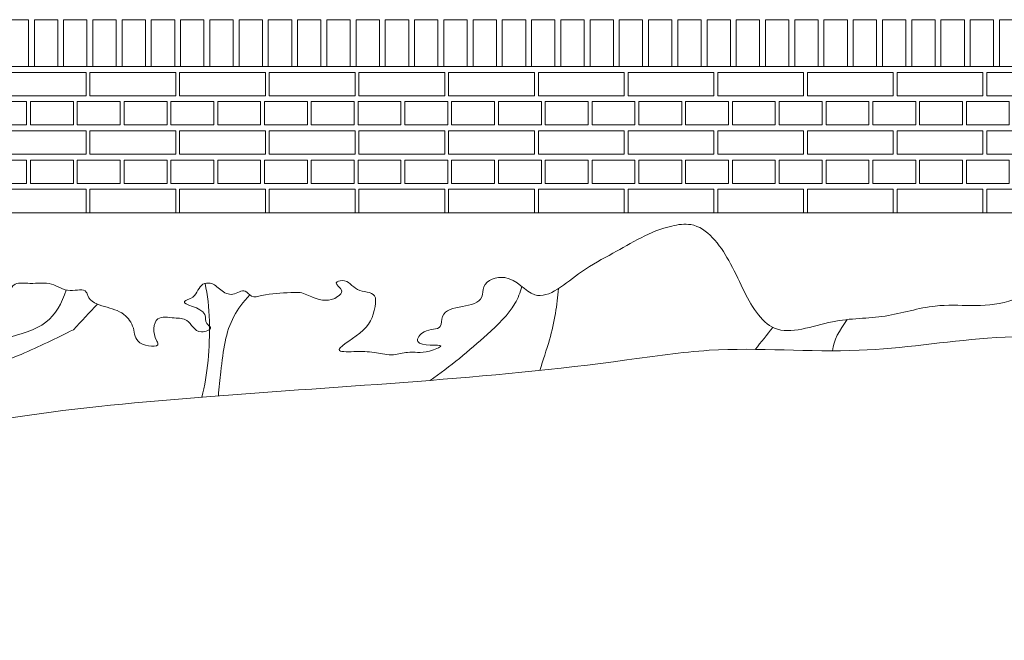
# Model space of a CAD drawing. Header units: millimetres. Extents: x -37887 to 94344, y -69777 to 116976.
# Tile 195 of 205: x 42880 to 45405, y 107154 to 108745. Entities that reach past the tile are written whole.
import ezdxf

# ---------------------------------------------------------------- set-up
doc = ezdxf.new("R2010")
doc.units = ezdxf.units.MM
doc.layers.add('02_odbudowa', color=7, linetype='Continuous', lineweight=30)
doc.layers.add('inwentarka dominiki', color=1, linetype='Continuous', lineweight=13)

# ---------------------------------------------------------------- blocks, each defined once
blk = doc.blocks.new('A$C548F19F9')
at = {"layer": 'inwentarka dominiki'}
for p, q in [((43098.1, 1471.6), (48539.2, 1471.6)), ((43025.3, 1096.6), (48623.3, 1096.6))]:
    blk.add_line(p, q, dxfattribs=at)
for points in [[(43915.2, 1471.6), (43915.2, 1591.6), (43975.2, 1591.6), (43975.2, 1471.6), (43915.2, 1471.6)], [(43990.2, 1471.6), (43990.2, 1591.6), (44050.2, 1591.6), (44050.2, 1471.6), (43990.2, 1471.6)], [(44065.2, 1471.6), (44065.2, 1591.6), (44125.2, 1591.6), (44125.2, 1471.6), (44065.2, 1471.6)], [(44140.2, 1471.6), (44140.2, 1591.6), (44200.2, 1591.6), (44200.2, 1471.6), (44140.2, 1471.6)], [(44215.2, 1471.6), (44215.2, 1591.6), (44275.2, 1591.6), (44275.2, 1471.6), (44215.2, 1471.6)], [(44290.2, 1471.6), (44290.2, 1591.6), (44350.2, 1591.6), (44350.2, 1471.6), (44290.2, 1471.6)], [(44365.2, 1471.6), (44365.2, 1591.6), (44425.2, 1591.6), (44425.2, 1471.6), (44365.2, 1471.6)], [(44440.2, 1471.6), (44440.2, 1591.6), (44500.2, 1591.6), (44500.2, 1471.6), (44440.2, 1471.6)], [(44515.2, 1471.6), (44515.2, 1591.6), (44575.2, 1591.6), (44575.2, 1471.6), (44515.2, 1471.6)], [(44590.2, 1471.6), (44590.2, 1591.6), (44650.2, 1591.6), (44650.2, 1471.6), (44590.2, 1471.6)], [(44665.2, 1471.6), (44665.2, 1591.6), (44725.2, 1591.6), (44725.2, 1471.6), (44665.2, 1471.6)], [(44740.2, 1471.6), (44740.2, 1591.6), (44800.2, 1591.6), (44800.2, 1471.6), (44740.2, 1471.6)], [(44815.2, 1471.6), (44815.2, 1591.6), (44875.2, 1591.6), (44875.2, 1471.6), (44815.2, 1471.6)], [(44890.2, 1471.6), (44890.2, 1591.6), (44950.2, 1591.6), (44950.2, 1471.6), (44890.2, 1471.6)], [(44965.2, 1471.6), (44965.2, 1591.6), (45025.2, 1591.6), (45025.2, 1471.6), (44965.2, 1471.6)], [(45040.2, 1471.6), (45040.2, 1591.6), (45100.2, 1591.6), (45100.2, 1471.6), (45040.2, 1471.6)], [(45115.2, 1471.6), (45115.2, 1591.6), (45175.2, 1591.6), (45175.2, 1471.6), (45115.2, 1471.6)], [(45190.2, 1471.6), (45190.2, 1591.6), (45250.2, 1591.6), (45250.2, 1471.6), (45190.2, 1471.6)], [(45265.2, 1471.6), (45265.2, 1591.6), (45325.2, 1591.6), (45325.2, 1471.6), (45265.2, 1471.6)], [(45340.2, 1471.6), (45340.2, 1591.6), (45400.2, 1591.6), (45400.2, 1471.6), (45340.2, 1471.6)], [(45415.2, 1471.6), (45415.2, 1591.6), (45475.2, 1591.6), (45475.2, 1471.6), (45415.2, 1471.6)], [(45490.2, 1471.6), (45490.2, 1591.6), (45550.2, 1591.6), (45550.2, 1471.6), (45490.2, 1471.6)], [(45565.2, 1471.6), (45565.2, 1591.6), (45625.2, 1591.6), (45625.2, 1471.6), (45565.2, 1471.6)], [(45640.2, 1471.6), (45640.2, 1591.6), (45700.2, 1591.6), (45700.2, 1471.6), (45640.2, 1471.6)], [(45715.2, 1471.6), (45715.2, 1591.6), (45775.2, 1591.6), (45775.2, 1471.6), (45715.2, 1471.6)], [(45790.2, 1471.6), (45790.2, 1591.6), (45850.2, 1591.6), (45850.2, 1471.6), (45790.2, 1471.6)], [(45865.2, 1471.6), (45865.2, 1591.6), (45925.2, 1591.6), (45925.2, 1471.6), (45865.2, 1471.6)], [(45940.2, 1471.6), (45940.2, 1591.6), (46000.2, 1591.6), (46000.2, 1471.6), (45940.2, 1471.6)], [(46015.2, 1471.6), (46015.2, 1591.6), (46075.2, 1591.6), (46075.2, 1471.6), (46015.2, 1471.6)], [(46090.2, 1471.6), (46090.2, 1591.6), (46150.2, 1591.6), (46150.2, 1471.6), (46090.2, 1471.6)], [(46165.2, 1471.6), (46165.2, 1591.6), (46225.2, 1591.6), (46225.2, 1471.6), (46165.2, 1471.6)], [(46240.2, 1471.6), (46240.2, 1591.6), (46300.2, 1591.6), (46300.2, 1471.6), (46240.2, 1471.6)], [(46315.2, 1471.6), (46315.2, 1591.6), (46375.2, 1591.6), (46375.2, 1471.6), (46315.2, 1471.6)], [(46390.2, 1471.6), (46390.2, 1591.6), (46450.2, 1591.6), (46450.2, 1471.6), (46390.2, 1471.6)], [(46465.2, 1471.6), (46465.2, 1591.6), (46525.2, 1591.6), (46525.2, 1471.6), (46465.2, 1471.6)], [(44122.7, 1456.6), (44122.7, 1396.6), (43902.7, 1396.6), (43902.7, 1456.6), (44122.7, 1456.6)], [(44352.7, 1456.6), (44352.7, 1396.6), (44132.7, 1396.6), (44132.7, 1456.6), (44352.7, 1456.6)], [(44582.7, 1456.6), (44582.7, 1396.6), (44362.7, 1396.6), (44362.7, 1456.6), (44582.7, 1456.6)], [(44812.7, 1456.6), (44812.7, 1396.6), (44592.7, 1396.6), (44592.7, 1456.6), (44812.7, 1456.6)], [(45042.7, 1456.6), (45042.7, 1396.6), (44822.7, 1396.6), (44822.7, 1456.6), (45042.7, 1456.6)], [(45272.7, 1456.6), (45272.7, 1396.6), (45052.7, 1396.6), (45052.7, 1456.6), (45272.7, 1456.6)], [(45502.7, 1456.6), (45502.7, 1396.6), (45282.7, 1396.6), (45282.7, 1456.6), (45502.7, 1456.6)], [(45732.7, 1456.6), (45732.7, 1396.6), (45512.7, 1396.6), (45512.7, 1456.6), (45732.7, 1456.6)], [(45962.7, 1456.6), (45962.7, 1396.6), (45742.7, 1396.6), (45742.7, 1456.6), (45962.7, 1456.6)], [(46192.7, 1456.6), (46192.7, 1396.6), (45972.7, 1396.6), (45972.7, 1456.6), (46192.7, 1456.6)], [(46422.7, 1456.6), (46422.7, 1396.6), (46202.7, 1396.6), (46202.7, 1456.6), (46422.7, 1456.6)], [(46652.7, 1456.6), (46652.7, 1396.6), (46432.7, 1396.6), (46432.7, 1456.6), (46652.7, 1456.6)], [(43970.4, 1381.6), (43970.4, 1321.6), (43860.4, 1321.6), (43860.4, 1381.6), (43970.4, 1381.6)], [(44090.4, 1381.6), (44090.4, 1321.6), (43980.4, 1321.6), (43980.4, 1381.6), (44090.4, 1381.6)], [(44210.4, 1381.6), (44210.4, 1321.6), (44100.4, 1321.6), (44100.4, 1381.6), (44210.4, 1381.6)], [(44330.4, 1381.6), (44330.4, 1321.6), (44220.4, 1321.6), (44220.4, 1381.6), (44330.4, 1381.6)], [(44450.4, 1381.6), (44450.4, 1321.6), (44340.4, 1321.6), (44340.4, 1381.6), (44450.4, 1381.6)], [(44570.4, 1381.6), (44570.4, 1321.6), (44460.4, 1321.6), (44460.4, 1381.6), (44570.4, 1381.6)], [(44690.4, 1381.6), (44690.4, 1321.6), (44580.4, 1321.6), (44580.4, 1381.6), (44690.4, 1381.6)], [(44810.4, 1381.6), (44810.4, 1321.6), (44700.4, 1321.6), (44700.4, 1381.6), (44810.4, 1381.6)], [(44930.4, 1381.6), (44930.4, 1321.6), (44820.4, 1321.6), (44820.4, 1381.6), (44930.4, 1381.6)], [(45050.4, 1381.6), (45050.4, 1321.6), (44940.4, 1321.6), (44940.4, 1381.6), (45050.4, 1381.6)], [(45170.4, 1381.6), (45170.4, 1321.6), (45060.4, 1321.6), (45060.4, 1381.6), (45170.4, 1381.6)], [(45290.4, 1381.6), (45290.4, 1321.6), (45180.4, 1321.6), (45180.4, 1381.6), (45290.4, 1381.6)], [(45410.4, 1381.6), (45410.4, 1321.6), (45300.4, 1321.6), (45300.4, 1381.6), (45410.4, 1381.6)], [(45530.4, 1381.6), (45530.4, 1321.6), (45420.4, 1321.6), (45420.4, 1381.6), (45530.4, 1381.6)], [(45650.4, 1381.6), (45650.4, 1321.6), (45540.4, 1321.6), (45540.4, 1381.6), (45650.4, 1381.6)], [(45770.4, 1381.6), (45770.4, 1321.6), (45660.4, 1321.6), (45660.4, 1381.6), (45770.4, 1381.6)], [(45890.4, 1381.6), (45890.4, 1321.6), (45780.4, 1321.6), (45780.4, 1381.6), (45890.4, 1381.6)], [(46010.4, 1381.6), (46010.4, 1321.6), (45900.4, 1321.6), (45900.4, 1381.6), (46010.4, 1381.6)], [(46130.4, 1381.6), (46130.4, 1321.6), (46020.4, 1321.6), (46020.4, 1381.6), (46130.4, 1381.6)], [(46250.4, 1381.6), (46250.4, 1321.6), (46140.4, 1321.6), (46140.4, 1381.6), (46250.4, 1381.6)], [(46370.4, 1381.6), (46370.4, 1321.6), (46260.4, 1321.6), (46260.4, 1381.6), (46370.4, 1381.6)], [(46490.4, 1381.6), (46490.4, 1321.6), (46380.4, 1321.6), (46380.4, 1381.6), (46490.4, 1381.6)], [(44122.7, 1306.6), (44122.7, 1246.6), (43902.7, 1246.6), (43902.7, 1306.6), (44122.7, 1306.6)], [(44352.7, 1306.6), (44352.7, 1246.6), (44132.7, 1246.6), (44132.7, 1306.6), (44352.7, 1306.6)], [(44582.7, 1306.6), (44582.7, 1246.6), (44362.7, 1246.6), (44362.7, 1306.6), (44582.7, 1306.6)], [(44812.7, 1306.6), (44812.7, 1246.6), (44592.7, 1246.6), (44592.7, 1306.6), (44812.7, 1306.6)], [(45042.7, 1306.6), (45042.7, 1246.6), (44822.7, 1246.6), (44822.7, 1306.6), (45042.7, 1306.6)], [(45272.7, 1306.6), (45272.7, 1246.6), (45052.7, 1246.6), (45052.7, 1306.6), (45272.7, 1306.6)], [(45502.7, 1306.6), (45502.7, 1246.6), (45282.7, 1246.6), (45282.7, 1306.6), (45502.7, 1306.6)], [(45732.7, 1306.6), (45732.7, 1246.6), (45512.7, 1246.6), (45512.7, 1306.6), (45732.7, 1306.6)], [(45962.7, 1306.6), (45962.7, 1246.6), (45742.7, 1246.6), (45742.7, 1306.6), (45962.7, 1306.6)], [(46192.7, 1306.6), (46192.7, 1246.6), (45972.7, 1246.6), (45972.7, 1306.6), (46192.7, 1306.6)], [(46422.7, 1306.6), (46422.7, 1246.6), (46202.7, 1246.6), (46202.7, 1306.6), (46422.7, 1306.6)], [(46652.7, 1306.6), (46652.7, 1246.6), (46432.7, 1246.6), (46432.7, 1306.6), (46652.7, 1306.6)], [(43970.4, 1231.6), (43970.4, 1171.6), (43860.4, 1171.6), (43860.4, 1231.6), (43970.4, 1231.6)], [(44090.4, 1231.6), (44090.4, 1171.6), (43980.4, 1171.6), (43980.4, 1231.6), (44090.4, 1231.6)], [(44210.4, 1231.6), (44210.4, 1171.6), (44100.4, 1171.6), (44100.4, 1231.6), (44210.4, 1231.6)], [(44330.4, 1231.6), (44330.4, 1171.6), (44220.4, 1171.6), (44220.4, 1231.6), (44330.4, 1231.6)], [(44450.4, 1231.6), (44450.4, 1171.6), (44340.4, 1171.6), (44340.4, 1231.6), (44450.4, 1231.6)], [(44570.4, 1231.6), (44570.4, 1171.6), (44460.4, 1171.6), (44460.4, 1231.6), (44570.4, 1231.6)], [(44690.4, 1231.6), (44690.4, 1171.6), (44580.4, 1171.6), (44580.4, 1231.6), (44690.4, 1231.6)], [(44810.4, 1231.6), (44810.4, 1171.6), (44700.4, 1171.6), (44700.4, 1231.6), (44810.4, 1231.6)], [(44930.4, 1231.6), (44930.4, 1171.6), (44820.4, 1171.6), (44820.4, 1231.6), (44930.4, 1231.6)], [(45050.4, 1231.6), (45050.4, 1171.6), (44940.4, 1171.6), (44940.4, 1231.6), (45050.4, 1231.6)], [(45170.4, 1231.6), (45170.4, 1171.6), (45060.4, 1171.6), (45060.4, 1231.6), (45170.4, 1231.6)], [(45290.4, 1231.6), (45290.4, 1171.6), (45180.4, 1171.6), (45180.4, 1231.6), (45290.4, 1231.6)], [(45410.4, 1231.6), (45410.4, 1171.6), (45300.4, 1171.6), (45300.4, 1231.6), (45410.4, 1231.6)], [(45530.4, 1231.6), (45530.4, 1171.6), (45420.4, 1171.6), (45420.4, 1231.6), (45530.4, 1231.6)], [(45650.4, 1231.6), (45650.4, 1171.6), (45540.4, 1171.6), (45540.4, 1231.6), (45650.4, 1231.6)], [(45770.4, 1231.6), (45770.4, 1171.6), (45660.4, 1171.6), (45660.4, 1231.6), (45770.4, 1231.6)], [(45890.4, 1231.6), (45890.4, 1171.6), (45780.4, 1171.6), (45780.4, 1231.6), (45890.4, 1231.6)], [(46010.4, 1231.6), (46010.4, 1171.6), (45900.4, 1171.6), (45900.4, 1231.6), (46010.4, 1231.6)], [(46130.4, 1231.6), (46130.4, 1171.6), (46020.4, 1171.6), (46020.4, 1231.6), (46130.4, 1231.6)], [(46250.4, 1231.6), (46250.4, 1171.6), (46140.4, 1171.6), (46140.4, 1231.6), (46250.4, 1231.6)], [(46370.4, 1231.6), (46370.4, 1171.6), (46260.4, 1171.6), (46260.4, 1231.6), (46370.4, 1231.6)], [(46490.4, 1231.6), (46490.4, 1171.6), (46380.4, 1171.6), (46380.4, 1231.6), (46490.4, 1231.6)], [(44122.7, 1156.6), (44122.7, 1096.6), (43902.7, 1096.6), (43902.7, 1156.6), (44122.7, 1156.6)], [(44352.7, 1156.6), (44352.7, 1096.6), (44132.7, 1096.6), (44132.7, 1156.6), (44352.7, 1156.6)], [(44582.7, 1156.6), (44582.7, 1096.6), (44362.7, 1096.6), (44362.7, 1156.6), (44582.7, 1156.6)], [(44812.7, 1156.6), (44812.7, 1096.6), (44592.7, 1096.6), (44592.7, 1156.6), (44812.7, 1156.6)], [(45042.7, 1156.6), (45042.7, 1096.6), (44822.7, 1096.6), (44822.7, 1156.6), (45042.7, 1156.6)], [(45272.7, 1156.6), (45272.7, 1096.6), (45052.7, 1096.6), (45052.7, 1156.6), (45272.7, 1156.6)], [(45502.7, 1156.6), (45502.7, 1096.6), (45282.7, 1096.6), (45282.7, 1156.6), (45502.7, 1156.6)], [(45732.7, 1156.6), (45732.7, 1096.6), (45512.7, 1096.6), (45512.7, 1156.6), (45732.7, 1156.6)], [(45962.7, 1156.6), (45962.7, 1096.6), (45742.7, 1096.6), (45742.7, 1156.6), (45962.7, 1156.6)], [(46192.7, 1156.6), (46192.7, 1096.6), (45972.7, 1096.6), (45972.7, 1156.6), (46192.7, 1156.6)], [(46422.7, 1156.6), (46422.7, 1096.6), (46202.7, 1096.6), (46202.7, 1156.6), (46422.7, 1156.6)], [(46652.7, 1156.6), (46652.7, 1096.6), (46432.7, 1096.6), (46432.7, 1156.6), (46652.7, 1156.6)]]:
    blk.add_lwpolyline(points, dxfattribs=at)
for points, knots in [([(47628.3, 822), (47606.6, 841.1), (47575.4, 880), (47551.5, 942.4), (47473, 929.8), (47496.5, 992.5), (47557.5, 1027.9), (47439.5, 1062.7), (47356.8, 1001.3), (47221.2, 1025.9), (47079.7, 955), (47031.5, 1063.8), (46852.9, 1075.8), (46612.4, 1082.4), (46609, 929.9), (46461.8, 841), (46320.1, 873.6), (46170, 823.2), (46035.6, 828.2), (45881.6, 762.7), (45811.2, 890.1), (45767.9, 987.6), (45704.3, 1075), (45583.5, 1058.5), (45493.7, 1001.2), (45383.9, 946.4), (45281, 846.4), (45214.2, 946.6), (45138.6, 920.5), (45141.6, 867.1), (45087.5, 855.1), (45032.6, 846.9), (45036.4, 792.2), (44991.7, 803.4), (44953, 748.2), (45061.3, 764), (44988.8, 733.3), (44954.7, 742.9), (44908.6, 728.8), (44863.8, 738.7), (44824.4, 742), (44742.7, 736.4), (44843.1, 792.5), (44862, 834.2), (44868.9, 896), (44811.8, 890.2), (44794.8, 929), (44753.8, 916.9), (44787.2, 898.2), (44754.6, 866.7), (44712.6, 872.8), (44676.6, 894), (44630.3, 889.9), (44591.4, 890.7), (44546.9, 876.1), (44529.5, 905.3), (44498.6, 879.9), (44466.9, 896.8), (44447.3, 918.8), (44411.7, 913.7), (44408.2, 880.4), (44349.2, 863.6), (44438.6, 852), (44425.8, 813.7), (44451.5, 799.5), (44402.5, 780.9), (44389.3, 826), (44346.5, 825.6), (44295, 835.7), (44293.5, 783.3), (44316.2, 749.2), (44246.5, 755.7), (44248.6, 802.4), (44219.6, 843.2), (44171.9, 854.5), (44130, 868.9), (44121.5, 905.3), (44074.3, 887.9), (44034.6, 921.9), (43986.4, 912.4), (43922.6, 922.5), (43924.5, 846.5), (43873.5, 809.7), (43822.5, 817), (43804.5, 781.5), (43780.3, 752.7), (43699.9, 755.4), (43714.5, 838.6), (43712.8, 895.9), (43664, 934.6), (43698.8, 982.2), (43711.7, 1043.8), (43654.9, 1036.4), (43624.1, 996.7), (43568.5, 1020.7), (43530.4, 969.8), (43471.6, 1007.8), (43404.2, 1025.1), (43383.3, 1072.1), (43372.4, 1096.6)], [1036.043921, 1036.043921, 1036.043921, 1036.043921, 1115.414412, 1166.189803, 1222.92613, 1266.819071, 1313.383484, 1382.262328, 1491.736268, 1636.671691, 1783.279858, 1849.457342, 1933.295416, 2319.169536, 2412.192939, 2531.829129, 2721.054951, 2851.895163, 2988.320248, 3137.698918, 3266.71626, 3348.617593, 3482.103121, 3531.225088, 3697.341686, 3791.271573, 3924.435005, 4013.34102, 4071.755406, 4098.050334, 4153.531564, 4210.323441, 4236.348484, 4280.161852, 4310.250166, 4370.259217, 4401.792278, 4458.478503, 4494.736034, 4538.856707, 4589.781383, 4633.72075, 4702.450088, 4781.017756, 4808.725285, 4855.481334, 4901.017518, 4917.098604, 4942.060362, 4960.304775, 5022.701477, 5058.51108, 5082.759892, 5157.925579, 5184.049862, 5204.637132, 5237.496856, 5270.490376, 5302.435112, 5321.494726, 5363.222873, 5387.215049, 5449.102618, 5472.812792, 5486.647477, 5512.249321, 5559.765323, 5592.304646, 5634.356148, 5689.883674, 5698.180155, 5744.634697, 5785.319429, 5828.033123, 5882.156668, 5933.123894, 5943.113398, 5984.128873, 6035.20778, 6090.93972, 6128.120115, 6201.201025, 6250.200275, 6305.587859, 6328.235592, 6362.352674, 6416.228859, 6510.147539, 6547.658053, 6588.854896, 6667.132788, 6695.015675, 6745.180936, 6773.020823, 6844.657866, 6872.877255, 6939.059898, 7007.891816, 7083.241901, 7083.241901, 7083.241901, 7083.241901]), ([(44420, 623.7), (44427.4, 651.8), (44441.6, 739.2), (44441.6, 858.2), (44427.9, 915.2)], [1309.854669, 1309.854669, 1309.854669, 1309.854669, 1394.857751, 1550.348227, 1550.348227, 1550.348227, 1550.348227]), ([(43725.5, 765.1), (43730, 743.4), (43738, 704), (43685.8, 648.2), (43789.9, 588.9), (43815.9, 784.4), (44010.9, 770.6), (44060.4, 864.4), (44071.9, 898.3)], [0, 0, 0, 0, 64.383091, 116.398774, 178.052748, 289.519241, 513.54103, 616.058968, 616.058968, 616.058968, 616.058968]), ([(44542.4, 886), (44526.4, 868.3), (44483.1, 812.4), (44473.1, 729.6), (44463.6, 647.7), (44462.1, 627)], [72.71145, 72.71145, 72.71145, 72.71145, 143.584627, 289.38542, 340.266094, 340.266094, 340.266094, 340.266094]), ([(45005.5, 666.7), (45056.3, 701.7), (45134, 767.1), (45217.6, 845.6), (45236.2, 892), (45240.6, 907.2)], [1017.221797, 1017.221797, 1017.221797, 1017.221797, 1197.585052, 1304.052686, 1352.530959, 1352.530959, 1352.530959, 1352.530959]), ([(45334.1, 901.9), (45330.9, 860.4), (45321, 793.5), (45294.3, 717.9), (45286.5, 692.2)], [100.921301, 100.921301, 100.921301, 100.921301, 228.862747, 299.851517, 299.851517, 299.851517, 299.851517]), ([(44090.7, 796.6), (44046.4, 774.7), (43971.5, 737.7), (43864.6, 697.1), (43810.1, 620.9), (43814.4, 572.1), (43816.9, 551.5)], [0, 0, 0, 0, 148.46172, 250.703831, 340.197277, 400.362038, 400.362038, 400.362038, 400.362038])]:
    blk.add_open_spline(points, degree=3, knots=knots, dxfattribs=at)
blk.add_spline([(49224.2, 1046.2), (48137.1, 872.4), (47478.4, 806.2), (47159.8, 774.6), (46434.9, 774.8), (46105.6, 743.7), (45720.4, 743.7), (45509.2, 718.9), (44431.3, 624.6), (43464.5, 464.3), (43135.7, 350.9), (42563.6, 231.9), (41082.7, 0)], degree=3, dxfattribs=at)
for points in [[(44152.2, 862.1), (44131, 840.7), (44110.8, 818.6), (44090.7, 796.6)], [(46074.9, 822.7), (46054.3, 795.5), (46040.2, 768.7), (46036.9, 742.4)], [(45838.9, 746.2), (45854.1, 764.3), (45868.9, 783.3), (45883.7, 802.6)]]:
    blk.add_open_spline(points, degree=3, dxfattribs=at)

msp = doc.modelspace()

# ---------------------------------------------------------------- block references
at = {"layer": '02_odbudowa'}
msp.add_blockref('A$C548F19F9', (-1072.5, 107153.6), dxfattribs=at)

doc.saveas('drawing.dxf')
